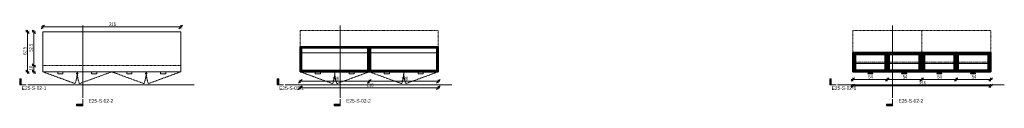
# Model space of a CAD drawing. Header units: centimetres. Extents: x 20851 to 23774, y -807 to 11852.
# Tile 4 of 4: x 21133 to 22675, y 11722 to 11852. Entities that reach past the tile are written whole.
import ezdxf

# ---------------------------------------------------------------- set-up
doc = ezdxf.new("R2010")
doc.units = ezdxf.units.CM
for name, pattern in [('Centre', [3.175, 0.635, -0.475, 1.59, -0.475]), ('Dash 1mm', [0.2, 0.1, -0.1]), ('Dash 2mm', [0.4, 0.2, -0.2])]:
    doc.linetypes.add(name, pattern=pattern)
for name, color, linetype, lineweight in [('A-ANNO-DIMS', 211, 'Continuous', 9), ('A-ANNO-DIMS-25', 211, 'Continuous', 9), ('A-DETL-HDLN', 90, 'Dash 2mm', 18), ('A-DETL-THIN', 151, 'Continuous', 18), ('A-GENM', 13, 'Continuous', 18), ('A-GENM-HDLN', 13, 'Dash 1mm', 18), ('G-ANNO-SYMB', 111, 'Continuous', 9)]:
    doc.layers.add(name, color=color, linetype=linetype, lineweight=lineweight)
doc.styles.add('Arial Narrow', font='ARIALN.TTF', dxfattribs={"height": 5.5})
doc.styles.add('Arial Narrow_1', font='ARIALN.TTF', dxfattribs={"width": 0.8, "height": 5.5})
doc.dimstyles.new('2_2mm-Centymetry-Weryfikacja', dxfattribs={"dimscale": 30.48, "dimtxt": 5.62887, "dimasz": 0.180446, "dimexe": 0.082021, "dimexo": 0.0625, "dimgap": 0, "dimtad": 1, "dimdec": 1, "dimrnd": 0.1, "dimdsep": 46, "dimtxsty": 'Arial Narrow_1', "dimblk1": 'OBLIQUE', "dimblk2": 'OBLIQUE', "dimsah": 1, "dimcen": 0.09, "dimdle": 0.082021, "dimazin": 2, "dimtfac": 1, "dimtdec": 4, "dimtix": 1, "dimtmove": 0, "dimatfit": 3, "dimfxl": 0.082021, "dimfxlon": 1, "dimtvp": 1, "dimtolj": 1, "dimtzin": 0, "dimarcsym": 2})
pattern_1 = [(45, (-13467.43, -11786.037), (-1.76776695, 1.76776695), [])]

# ---------------------------------------------------------------- blocks, each defined once
blk = doc.blocks.new('FURN_Lb_Szafka 02 - E25-S-02_Szafka-8921225-E25-S-02-1')
at = {"layer": 'A-GENM'}
for p, q in [((108, 52.5), (-108, 52.5)), ((-108, 52.5), (-108, -10)), ((108, -10), (108, 52.5)), ((-108, -10), (108, -10)), ((-84.5, -10.5), (-84.5, -10)), ((-84.5, -10.5), (-84.5, -13.3)), ((-84.5, -13.3), (-76.5, -13.3)), ((-76.5, -10), (-76.5, -10.5)), ((-76.5, -13.3), (-76.5, -10.5)), ((-55.6, -13.1), (-55.5, -13.3)), ((-54.2, -10), (-54.2, -10.5)), ((-54, -10.5), (-54, -10)), ((-54, -10), (-54, -10.5)), ((-53.8, -10.5), (-53.8, -10)), ((-52.5, -13.3), (-52.4, -13.1)), ((-31.5, -10.5), (-31.5, -10)), ((-31.5, -10.5), (-31.5, -13.3)), ((-31.5, -13.3), (-23.5, -13.3)), ((-23.5, -10), (-23.5, -10.5)), ((-23.5, -13.3), (-23.5, -10.5)), ((23.5, -10.5), (23.5, -10)), ((23.5, -10.5), (23.5, -13.3)), ((23.5, -13.3), (31.5, -13.3)), ((31.5, -10), (31.5, -10.5)), ((31.5, -13.3), (31.5, -10.5)), ((52.4, -13.1), (52.5, -13.3)), ((53.8, -10), (53.8, -10.5)), ((54, -10.5), (54, -10)), ((54, -10), (54, -10.5)), ((54.2, -10.5), (54.2, -10)), ((55.5, -13.3), (55.6, -13.1)), ((76.5, -10.5), (76.5, -10)), ((76.5, -10.5), (76.5, -13.3)), ((76.5, -13.3), (84.5, -13.3)), ((84.5, -10), (84.5, -10.5)), ((84.5, -13.3), (84.5, -10.5))]:
    blk.add_line(p, q, dxfattribs=at)
for centre, radius, start, end in [((-57.4, -10.5), 3.16, 303.5571, 0), ((-57.4, -10.5), 3.36, 303.5571, 360), ((-50.6, -10.5), 3.36, 180, 236.4429), ((-50.6, -10.5), 3.16, 180, 236.4429), ((50.6, -10.5), 3.16, 303.5571, 0), ((50.6, -10.5), 3.36, 303.5571, 360), ((57.4, -10.5), 3.36, 180, 236.4429), ((57.4, -10.5), 3.16, 180, 236.4429)]:
    blk.add_arc(centre, radius, start, end, dxfattribs=at)
at = {"layer": 'A-GENM-HDLN'}
for p, q in [((-108, -10), (-57.3, -28.5)), ((0, -10), (-50.7, -28.5)), ((0, -10), (50.7, -28.5)), ((108, -10), (57.3, -28.5))]:
    blk.add_line(p, q, dxfattribs=at)
for centre, start, end in [((-108, -10), 340, 360), ((0, -10), 180, 200), ((0, -10), 340, 360), ((108, -10), 180, 200)]:
    blk.add_arc(centre, 54, start, end, dxfattribs=at)
blk = doc.blocks.new('FURN_Lb_Szafka 02 - E25-S-02_Szafka-8921225-E25-S-02-2')
at = {"layer": 'A-GENM'}
h = blk.add_hatch(dxfattribs=at)
h.set_pattern_fill('FP_1', color=256, style=0, pattern_type=2)
h.set_pattern_definition(pattern_1)
h.paths.add_polyline_path([(-108, -8), (-106, -8), (-106, 28.9), (-108, 28.9), (-108, -6)])
h = blk.add_hatch(dxfattribs=at)
h.set_pattern_fill('FP_1', color=256, style=0, pattern_type=2)
h.set_pattern_definition(pattern_1)
h.paths.add_polyline_path([(-106, 27.7), (-2, 27.7), (-2, 28.9), (-106, 28.9)])
h = blk.add_hatch(dxfattribs=at)
h.set_pattern_fill('FP_1', color=256, style=0, pattern_type=2)
h.set_pattern_definition(pattern_1)
h.paths.add_polyline_path([(0, -8), (0, 28.9), (-2, 28.9), (-2, -8)])
h = blk.add_hatch(dxfattribs=at)
h.set_pattern_fill('FP_1', color=256, style=0, pattern_type=2)
h.set_pattern_definition(pattern_1)
h.paths.add_polyline_path([(2, -8), (2, 28.9), (0, 28.9), (0, -8)])
h = blk.add_hatch(dxfattribs=at)
h.set_pattern_fill('FP_1', color=256, style=0, pattern_type=2)
h.set_pattern_definition(pattern_1)
h.paths.add_polyline_path([(5.2, 27.7), (106, 27.7), (106, 28.9), (2, 28.9), (2, 27.7)])
h = blk.add_hatch(dxfattribs=at)
h.set_pattern_fill('FP_1', color=256, style=0, pattern_type=2)
h.set_pattern_definition(pattern_1)
h.paths.add_polyline_path([(106, -8), (108, -8), (108, 28.9), (106, 28.9), (106, -6)])
at = {"layer": 'A-GENM-HDLN', "linetype": 'Continuous'}
h = blk.add_hatch(dxfattribs=at)
h.set_pattern_fill('FP_1', color=256, style=0, pattern_type=2)
h.set_pattern_definition(pattern_1)
h.paths.add_polyline_path([(-72.2, -10), (-54, -10), (-54, -8), (-108, -8), (-108, -10), (-103.3, -10)])
h = blk.add_hatch(dxfattribs=at)
h.set_pattern_fill('FP_1', color=256, style=0, pattern_type=2)
h.set_pattern_definition(pattern_1)
h.paths.add_polyline_path([(-50.3, -10), (0, -10), (0, -8), (-54, -8), (-54, -10)])
h = blk.add_hatch(dxfattribs=at)
h.set_pattern_fill('FP_1', color=256, style=0, pattern_type=2)
h.set_pattern_definition(pattern_1)
h.paths.add_polyline_path([(5.2, -10), (54, -10), (54, -8), (0, -8), (0, -10), (4.7, -10)])
h = blk.add_hatch(dxfattribs=at)
h.set_pattern_fill('FP_1', color=256, style=0, pattern_type=2)
h.set_pattern_definition(pattern_1)
h.paths.add_polyline_path([(106, -10), (108, -10), (108, -8), (54, -8), (54, -10), (103.3, -10)])
at = {"layer": 'A-GENM', "lineweight": 35}
for p, q in [((-106, 28.9), (-108, 28.9)), ((-108, 28.9), (-108, -8)), ((-2, 28.9), (-106, 28.9)), ((-106, 28.9), (-106, 27.7)), ((-106, -8), (-106, 28.9)), ((-106, 27.7), (-2, 27.7)), ((0, 28.9), (-2, 28.9)), ((-2, 28.9), (-2, -8)), ((-2, 27.7), (-2, 28.9)), ((2, 28.9), (0, 28.9)), ((0, 28.9), (0, -8)), ((0, -8), (0, 28.9)), ((106, 28.9), (2, 28.9)), ((2, 28.9), (2, 27.7)), ((2, -8), (2, 28.9)), ((2, 27.7), (106, 27.7)), ((106, 27.7), (106, 28.9)), ((108, 28.9), (106, 28.9)), ((106, 28.9), (106, -8)), ((108, -8), (108, 28.9)), ((-54, -8), (-108, -8)), ((-108, -8), (-108, -10)), ((-108, -8), (-106, -8)), ((-108, -10), (-54, -10)), ((-54, -10), (-54, -8)), ((0, -8), (-54, -8)), ((-54, -8), (-54, -10)), ((-54, -10), (0, -10)), ((-2, -8), (0, -8)), ((0, -10), (0, -8)), ((54, -8), (0, -8)), ((0, -8), (0, -10)), ((0, -8), (2, -8)), ((0, -10), (54, -10)), ((54, -10), (54, -8)), ((108, -8), (54, -8)), ((54, -8), (54, -10)), ((54, -10), (108, -10)), ((106, -8), (108, -8)), ((108, -10), (108, -8))]:
    blk.add_line(p, q, dxfattribs=at)
at = {"layer": 'A-GENM'}
for p, q in [((-2, 19.6), (-106, 19.6)), ((106, 19.6), (2, 19.6)), ((-84.5, -10.5), (-84.5, -10)), ((-84.5, -10.5), (-84.5, -13.3)), ((-84.5, -13.3), (-76.5, -13.3)), ((-76.5, -10), (-76.5, -10.5)), ((-76.5, -13.3), (-76.5, -10.5)), ((-31.5, -10.5), (-31.5, -10)), ((-31.5, -10.5), (-31.5, -13.3)), ((-31.5, -13.3), (-23.5, -13.3)), ((-23.5, -10), (-23.5, -10.5)), ((-23.5, -13.3), (-23.5, -10.5)), ((23.5, -10.5), (23.5, -10)), ((23.5, -10.5), (23.5, -13.3)), ((23.5, -13.3), (31.5, -13.3)), ((31.5, -10), (31.5, -10.5)), ((31.5, -13.3), (31.5, -10.5)), ((76.5, -10.5), (76.5, -10)), ((76.5, -10.5), (76.5, -13.3)), ((76.5, -13.3), (84.5, -13.3)), ((84.5, -10), (84.5, -10.5)), ((84.5, -13.3), (84.5, -10.5))]:
    blk.add_line(p, q, dxfattribs=at)
at = {"layer": 'A-GENM-HDLN'}
for p, q in [((-108, -10), (-57.3, -28.5)), ((0, -10), (-50.7, -28.5)), ((0, -10), (50.7, -28.5)), ((108, -10), (57.3, -28.5))]:
    blk.add_line(p, q, dxfattribs=at)
for centre, start, end in [((-108, -10), 340, 360), ((0, -10), 180, 200), ((0, -10), 340, 360), ((108, -10), 180, 200)]:
    blk.add_arc(centre, 54, start, end, dxfattribs=at)
blk = doc.blocks.new('FURN_Lb_Szafka 02 - E25-S-02_Szafka-8921225-E25-S-02-3')
at = {"layer": 'A-GENM'}
h = blk.add_hatch(dxfattribs=at)
h.set_pattern_fill('FP_1', color=256, style=0, pattern_type=2)
h.set_pattern_definition(pattern_1)
h.paths.add_polyline_path([(-108, -8), (-106, -8), (-106, 20.2), (-108, 20.2), (-108, -6)])
h = blk.add_hatch(dxfattribs=at)
h.set_pattern_fill('FP_1', color=256, style=0, pattern_type=2)
h.set_pattern_definition(pattern_1)
h.paths.add_polyline_path([(-2, 19.1), (-2, 20.2), (-106, 20.2), (-106, 19.1)])
h = blk.add_hatch(dxfattribs=at)
h.set_pattern_fill('FP_1', color=256, style=0, pattern_type=2)
h.set_pattern_definition(pattern_1)
h.paths.add_polyline_path([(-55, -8), (-53, -8), (-53, 19.1), (-55, 19.1), (-55, -6.8)])
h = blk.add_hatch(dxfattribs=at)
h.set_pattern_fill('FP_1', color=256, style=0, pattern_type=2)
h.set_pattern_definition(pattern_1)
h.paths.add_polyline_path([(-2, -8), (0, -8), (0, 20.2), (-2, 20.2), (-2, -6)])
h = blk.add_hatch(dxfattribs=at)
h.set_pattern_fill('FP_1', color=256, style=0, pattern_type=2)
h.set_pattern_definition(pattern_1)
h.paths.add_polyline_path([(0, -8), (2, -8), (2, 20.2), (0, 20.2), (0, -6)])
h = blk.add_hatch(dxfattribs=at)
h.set_pattern_fill('FP_1', color=256, style=0, pattern_type=2)
h.set_pattern_definition(pattern_1)
h.paths.add_polyline_path([(5.2, 19.1), (106, 19.1), (106, 20.2), (2, 20.2), (2, 19.1)])
h = blk.add_hatch(dxfattribs=at)
h.set_pattern_fill('FP_1', color=256, style=0, pattern_type=2)
h.set_pattern_definition(pattern_1)
h.paths.add_polyline_path([(55, -8), (55, 19.1), (53, 19.1), (53, -8), (54, -8)])
h = blk.add_hatch(dxfattribs=at)
h.set_pattern_fill('FP_1', color=256, style=0, pattern_type=2)
h.set_pattern_definition(pattern_1)
h.paths.add_polyline_path([(106, -8), (108, -8), (108, 20.2), (106, 20.2), (106, -6)])
h = blk.add_hatch(dxfattribs=at)
h.set_pattern_fill('FP_1', color=256, style=0, pattern_type=2)
h.set_pattern_definition(pattern_1)
h.paths.add_polyline_path([(-72.2, -10), (-54, -10), (-54, -8), (-108, -8), (-108, -10), (-103.3, -10)])
h = blk.add_hatch(dxfattribs=at)
h.set_pattern_fill('FP_1', color=256, style=0, pattern_type=2)
h.set_pattern_definition(pattern_1)
h.paths.add_polyline_path([(-50.3, -10), (0, -10), (0, -8), (-54, -8), (-54, -10)])
h = blk.add_hatch(dxfattribs=at)
h.set_pattern_fill('FP_1', color=256, style=0, pattern_type=2)
h.set_pattern_definition(pattern_1)
h.paths.add_polyline_path([(5.2, -10), (54, -10), (54, -8), (0, -8), (0, -10), (4.7, -10)])
h = blk.add_hatch(dxfattribs=at)
h.set_pattern_fill('FP_1', color=256, style=0, pattern_type=2)
h.set_pattern_definition(pattern_1)
h.paths.add_polyline_path([(103.3, -10), (108, -10), (108, -8), (54, -8), (54, -10), (57.7, -10)])
at = {"layer": 'A-GENM', "lineweight": 35}
for p, q in [((-106, 20.2), (-108, 20.2)), ((-108, 20.2), (-108, -8)), ((-2, 20.2), (-106, 20.2)), ((-106, 20.2), (-106, 19.1)), ((-106, -8), (-106, 20.2)), ((-106, 19.1), (-2, 19.1)), ((-53, 19.1), (-55, 19.1)), ((-55, 19.1), (-55, -8)), ((-53, -8), (-53, 19.1)), ((0, 20.2), (-2, 20.2)), ((-2, 20.2), (-2, -8)), ((-2, 19.1), (-2, 20.2)), ((2, 20.2), (0, 20.2)), ((0, 20.2), (0, -8)), ((0, -8), (0, 20.2)), ((106, 20.2), (2, 20.2)), ((2, 20.2), (2, 19.1)), ((2, -8), (2, 20.2)), ((2, 19.1), (106, 19.1)), ((55, 19.1), (53, 19.1)), ((53, 19.1), (53, -8)), ((55, -8), (55, 19.1)), ((106, 19.1), (106, 20.2)), ((108, 20.2), (106, 20.2)), ((106, 20.2), (106, -8)), ((108, -8), (108, 20.2)), ((-54, -8), (-108, -8)), ((-108, -8), (-108, -10)), ((-108, -8), (-106, -8)), ((-108, -10), (-54, -10)), ((-76.5, -7.8), (-84.5, -7.8)), ((-84.5, -7.8), (-84.5, -8)), ((-84.5, -8), (-76.5, -8)), ((-76.5, -12.6), (-84.5, -12.6)), ((-84.5, -12.6), (-84.5, -12.9)), ((-84.5, -12.9), (-76.5, -12.9)), ((-76.5, -8), (-76.5, -7.8)), ((-76.5, -12.9), (-76.5, -12.6)), ((-55, -8), (-53, -8)), ((0, -8), (-54, -8)), ((-54, -8), (-54, -10)), ((-54, -10), (-54, -8)), ((-54, -10), (0, -10)), ((-31.5, -7.8), (-31.5, -8)), ((-23.5, -7.8), (-31.5, -7.8)), ((-31.5, -8), (-23.5, -8)), ((-31.5, -12.6), (-31.5, -12.9)), ((-23.5, -12.6), (-31.5, -12.6)), ((-31.5, -12.9), (-23.5, -12.9)), ((-23.5, -8), (-23.5, -7.8)), ((-23.5, -12.9), (-23.5, -12.6)), ((-2, -8), (0, -8)), ((54, -8), (0, -8)), ((0, -8), (0, -10)), ((0, -10), (0, -8)), ((0, -8), (2, -8)), ((0, -10), (54, -10)), ((31.5, -7.8), (23.5, -7.8)), ((23.5, -7.8), (23.5, -8)), ((23.5, -8), (31.5, -8)), ((31.5, -12.6), (23.5, -12.6)), ((23.5, -12.6), (23.5, -12.9)), ((23.5, -12.9), (31.5, -12.9)), ((31.5, -8), (31.5, -7.8)), ((31.5, -12.9), (31.5, -12.6)), ((53, -8), (55, -8)), ((54, -10), (54, -8)), ((108, -8), (54, -8)), ((54, -8), (54, -10)), ((54, -10), (108, -10)), ((76.5, -7.8), (76.5, -8)), ((84.5, -7.8), (76.5, -7.8)), ((76.5, -8), (84.5, -8)), ((76.5, -12.6), (76.5, -12.9)), ((84.5, -12.6), (76.5, -12.6)), ((76.5, -12.9), (84.5, -12.9)), ((84.5, -8), (84.5, -7.8)), ((84.5, -12.9), (84.5, -12.6)), ((106, -8), (108, -8)), ((108, -10), (108, -8))]:
    blk.add_line(p, q, dxfattribs=at)
at = {"layer": 'A-GENM'}
for p, q in [((-104.5, -8), (-104.5, 17.6)), ((-104.5, 17.6), (-103.3, 17.6)), ((-103.3, 16.5), (-103.3, 17.6)), ((-57.7, 17.6), (-103.3, 17.6)), ((-103.3, 17.6), (-103.3, -8)), ((-103.3, 16.5), (-57.7, 16.5)), ((-57.7, 17.6), (-57.7, 16.5)), ((-57.7, -8), (-57.7, 17.6)), ((-57.7, 17.6), (-56.5, 17.6)), ((-56.5, 17.6), (-56.5, -8)), ((-51.5, -8), (-51.5, 17.6)), ((-51.5, 17.6), (-50.3, 17.6)), ((-50.3, 16.5), (-50.3, 17.6)), ((-4.7, 17.6), (-50.3, 17.6)), ((-50.3, 17.6), (-50.3, -8)), ((-50.3, 16.5), (-4.7, 16.5)), ((-4.7, 17.6), (-4.7, 16.5)), ((-4.7, -8), (-4.7, 17.6)), ((-4.7, 17.6), (-3.5, 17.6)), ((-3.5, 17.6), (-3.5, -8)), ((3.5, -8), (3.5, 17.6)), ((3.5, 17.6), (4.7, 17.6)), ((4.7, 16.5), (4.7, 17.6)), ((50.3, 17.6), (4.7, 17.6)), ((4.7, 17.6), (4.7, -8)), ((4.7, 16.5), (50.3, 16.5)), ((50.3, 17.6), (50.3, 16.5)), ((50.3, -8), (50.3, 17.6)), ((50.3, 17.6), (51.5, 17.6)), ((51.5, 17.6), (51.5, -8)), ((56.5, -8), (56.5, 17.6)), ((56.5, 17.6), (57.7, 17.6)), ((57.7, 16.5), (57.7, 17.6)), ((103.3, 17.6), (57.7, 17.6)), ((57.7, 17.6), (57.7, -8)), ((57.7, 16.5), (103.3, 16.5)), ((103.3, 17.6), (103.3, 16.5)), ((103.3, -8), (103.3, 17.6)), ((103.3, 17.6), (104.5, 17.6)), ((104.5, 17.6), (104.5, -8)), ((-106, 11.6), (-104.5, 11.6)), ((-103.3, 3), (-57.7, 3)), ((-56.5, 11.6), (-55, 11.6)), ((-53, 11.6), (-51.5, 11.6)), ((-50.3, 3), (-4.7, 3)), ((-3.5, 11.6), (-2, 11.6)), ((2, 11.6), (3.5, 11.6)), ((4.7, 3), (50.3, 3)), ((51.5, 11.6), (53, 11.6)), ((55, 11.6), (56.5, 11.6)), ((57.7, 3), (103.3, 3)), ((104.5, 11.6), (106, 11.6)), ((-104.5, -6.8), (-106, -6.8)), ((-103.3, -8), (-103.3, -6.8)), ((-57.7, -6.8), (-103.3, -6.8)), ((-84.5, -12.9), (-84.5, -13.3)), ((-84.5, -13.3), (-76.5, -13.3)), ((-76.5, -13.3), (-76.5, -12.9)), ((-57.7, -6.8), (-57.7, -8)), ((-55, -6.8), (-56.5, -6.8)), ((-51.5, -6.8), (-53, -6.8)), ((-50.3, -8), (-50.3, -6.8)), ((-4.7, -6.8), (-50.3, -6.8)), ((-31.5, -12.9), (-31.5, -13.3)), ((-31.5, -13.3), (-23.5, -13.3)), ((-23.5, -13.3), (-23.5, -12.9)), ((-4.7, -6.8), (-4.7, -8)), ((-2, -6.8), (-3.5, -6.8)), ((3.5, -6.8), (2, -6.8)), ((4.7, -8), (4.7, -6.8)), ((50.3, -6.8), (4.7, -6.8)), ((23.5, -12.9), (23.5, -13.3)), ((23.5, -13.3), (31.5, -13.3)), ((31.5, -13.3), (31.5, -12.9)), ((50.3, -6.8), (50.3, -8)), ((53, -6.8), (51.5, -6.8)), ((56.5, -6.8), (55, -6.8)), ((57.7, -8), (57.7, -6.8)), ((103.3, -6.8), (57.7, -6.8)), ((76.5, -12.9), (76.5, -13.3)), ((76.5, -13.3), (84.5, -13.3)), ((84.5, -13.3), (84.5, -12.9)), ((103.3, -6.8), (103.3, -8)), ((106, -6.8), (104.5, -6.8))]:
    blk.add_line(p, q, dxfattribs=at)
at = {"layer": 'A-GENM-HDLN'}
for p, q in [((-106, 5), (-55, 5)), ((-106, -8), (-106, 5)), ((-55, 5), (-55, -8)), ((-53, 5), (-53, -8)), ((-2, 5), (-53, 5)), ((-2, -8), (-2, 5)), ((2, 5), (53, 5)), ((2, -8), (2, 5)), ((53, 5), (53, -8)), ((55, 5), (55, -8)), ((106, 5), (55, 5)), ((106, -8), (106, 5))]:
    blk.add_line(p, q, dxfattribs=at)
blk = doc.blocks.new('Section - _Znaczek-Pelny-Prawy-3044335-E25-S-02-1')
at = {"layer": 'G-ANNO-SYMB'}
blk.add_hatch(color=256, dxfattribs=at).paths.add_polyline_path([(-0.4, 0.381), (-0.4, 0), (-0.5, 0), (-0.5, 0.381)])
at = {"layer": 'G-ANNO-SYMB', "lineweight": 18}
for p, q in [((-0.4, 0.381), (-0.5, 0.381)), ((-0.5, 0.381), (-0.5, 0)), ((-0.4, 0.381), (-0.5, 0.381)), ((-0.5, 0.381), (-0.5, 0)), ((-0.5, 0), (-0.4, 0)), ((-0.4, 0.381), (-0.4, 0)), ((-0.4, 0), (-0.4, 0.381)), ((-0.5, 0), (-0.1, 0))]:
    blk.add_line(p, q, dxfattribs=at)
blk = doc.blocks.new('DIMBLOCK1-E25-S-02-1')
at = {"layer": 'A-ANNO-DIMS-25', "lineweight": 18}
for p, q in [((21155.6, 11837.2), (21152.9, 11840)), ((21155.6, 11837.2), (21158.4, 11834.5)), ((21155.6, 11784.7), (21152.9, 11787.4)), ((21155.6, 11784.7), (21158.4, 11781.9))]:
    blk.add_line(p, q, dxfattribs=at)
at = {"layer": 'A-ANNO-DIMS-25'}
for p, q in [((21155.6, 11837.2), (21153.1, 11837.2)), ((21155.6, 11839.7), (21155.6, 11784.7)), ((21155.6, 11837.2), (21158.1, 11837.2)), ((21155.6, 11784.7), (21153.1, 11784.7)), ((21155.6, 11784.7), (21158.1, 11784.7))]:
    blk.add_line(p, q, dxfattribs=at)
at = {"layer": 'A-ANNO-DIMS-25', "color": 0, "insert": (21148.5, 11806.4), "char_height": 5.5, "width": 10.936, "attachment_point": 1, "rotation": 90, "line_spacing_factor": 0.974696, "style": 'Arial Narrow_1'}
blk.add_mtext('52.5', dxfattribs=at)
blk = doc.blocks.new('_Oblique')
at = {"color": 0, "linetype": 'ByBlock', "lineweight": -2}
blk.add_line((-0.5, -0.5), (0.5, 0.5), dxfattribs=at)
blk = doc.blocks.new('DIMBLOCK2-E25-S-02-1')
at = {"layer": 'A-ANNO-DIMS-25', "lineweight": 18}
for p, q in [((21155.6, 11784.7), (21152.9, 11787.4)), ((21155.6, 11784.7), (21158.4, 11781.9)), ((21155.6, 11774.7), (21152.9, 11777.4)), ((21155.6, 11774.7), (21158.4, 11771.9))]:
    blk.add_line(p, q, dxfattribs=at)
at = {"layer": 'A-ANNO-DIMS-25'}
for p, q in [((21155.6, 11784.7), (21153.1, 11784.7)), ((21155.6, 11784.7), (21155.6, 11772.2)), ((21155.6, 11784.7), (21158.1, 11784.7)), ((21155.6, 11774.7), (21153.1, 11774.7)), ((21155.6, 11774.7), (21158.1, 11774.7))]:
    blk.add_line(p, q, dxfattribs=at)
at = {"layer": 'A-ANNO-DIMS-25', "color": 0, "insert": (21148.5, 11777.1), "char_height": 5.5, "width": 6.219, "attachment_point": 1, "rotation": 90, "line_spacing_factor": 0.974696, "style": 'Arial Narrow_1'}
blk.add_mtext('10', dxfattribs=at)
blk = doc.blocks.new('DIMBLOCK3-E25-S-02-1')
at = {"layer": 'A-ANNO-DIMS-25', "lineweight": 18}
for p, q in [((21145.6, 11837.2), (21142.9, 11840)), ((21145.6, 11837.2), (21148.4, 11834.5)), ((21145.6, 11774.7), (21142.9, 11777.4)), ((21145.6, 11774.7), (21148.4, 11771.9))]:
    blk.add_line(p, q, dxfattribs=at)
at = {"layer": 'A-ANNO-DIMS-25'}
for p, q in [((21145.6, 11837.2), (21143.1, 11837.2)), ((21145.6, 11839.7), (21145.6, 11772.2)), ((21145.6, 11837.2), (21148.1, 11837.2)), ((21145.6, 11774.7), (21143.1, 11774.7)), ((21145.6, 11774.7), (21148.1, 11774.7))]:
    blk.add_line(p, q, dxfattribs=at)
at = {"layer": 'A-ANNO-DIMS-25', "color": 0, "insert": (21138.5, 11801.4), "char_height": 5.5, "width": 10.936, "attachment_point": 1, "rotation": 90, "line_spacing_factor": 0.974696, "style": 'Arial Narrow_1'}
blk.add_mtext('62.5', dxfattribs=at)
blk = doc.blocks.new('DIMBLOCK4-E25-S-02-1')
at = {"layer": 'A-ANNO-DIMS-25', "lineweight": 18}
for p, q in [((21169.6, 11845), (21166.9, 11842.2)), ((21169.6, 11845), (21172.4, 11847.7)), ((21385.6, 11845), (21382.9, 11842.2)), ((21385.6, 11845), (21388.4, 11847.7))]:
    blk.add_line(p, q, dxfattribs=at)
at = {"layer": 'A-ANNO-DIMS-25'}
for p, q in [((21167.1, 11845), (21388.1, 11845)), ((21169.6, 11845), (21169.6, 11847.5)), ((21169.6, 11845), (21169.6, 11842.5)), ((21385.6, 11845), (21385.6, 11847.5)), ((21385.6, 11845), (21385.6, 11842.5))]:
    blk.add_line(p, q, dxfattribs=at)
at = {"layer": 'A-ANNO-DIMS-25', "color": 0, "insert": (21273.7, 11852.1), "char_height": 5.5, "width": 9.328, "attachment_point": 1, "line_spacing_factor": 0.974696, "style": 'Arial Narrow_1'}
blk.add_mtext('216', dxfattribs=at)
blk = doc.blocks.new('Section - _Znaczek-Pelny-Prawy-3044335-E25-S-02-2')
at = {"layer": 'G-ANNO-SYMB'}
blk.add_hatch(color=256, dxfattribs=at).paths.add_polyline_path([(-0.4, 0.381), (-0.4, 0), (-0.5, 0), (-0.5, 0.381)])
at = {"layer": 'G-ANNO-SYMB', "lineweight": 18}
for p, q in [((-0.4, 0.381), (-0.5, 0.381)), ((-0.5, 0.381), (-0.5, 0)), ((-0.4, 0.381), (-0.5, 0.381)), ((-0.5, 0.381), (-0.5, 0)), ((-0.5, 0), (-0.4, 0)), ((-0.4, 0.381), (-0.4, 0)), ((-0.4, 0), (-0.4, 0.381)), ((-0.5, 0), (-0.1, 0))]:
    blk.add_line(p, q, dxfattribs=at)
blk = doc.blocks.new('DIMBLOCK5-E25-S-02-2')
at = {"layer": 'A-ANNO-DIMS-25', "lineweight": 18}
for p, q in [((21572.9, 11759.8), (21570.2, 11757)), ((21572.9, 11759.8), (21575.7, 11762.5)), ((21680.9, 11759.8), (21678.2, 11757)), ((21680.9, 11759.8), (21683.7, 11762.5))]:
    blk.add_line(p, q, dxfattribs=at)
at = {"layer": 'A-ANNO-DIMS-25'}
for p, q in [((21570.4, 11759.8), (21680.9, 11759.8)), ((21572.9, 11759.8), (21572.9, 11762.3)), ((21572.9, 11759.8), (21572.9, 11757.3)), ((21680.9, 11759.8), (21680.9, 11762.3)), ((21680.9, 11759.8), (21680.9, 11757.3))]:
    blk.add_line(p, q, dxfattribs=at)
at = {"layer": 'A-ANNO-DIMS-25', "color": 0, "insert": (21623, 11766.9), "char_height": 5.5, "width": 9.328, "attachment_point": 1, "line_spacing_factor": 0.974696, "style": 'Arial Narrow_1'}
blk.add_mtext('108', dxfattribs=at)
blk = doc.blocks.new('DIMBLOCK6-E25-S-02-2')
at = {"layer": 'A-ANNO-DIMS-25', "lineweight": 18}
for p, q in [((21680.9, 11759.8), (21678.2, 11757)), ((21680.9, 11759.8), (21683.7, 11762.5)), ((21788.9, 11759.8), (21786.2, 11757)), ((21788.9, 11759.8), (21791.7, 11762.5))]:
    blk.add_line(p, q, dxfattribs=at)
at = {"layer": 'A-ANNO-DIMS-25'}
for p, q in [((21680.9, 11759.8), (21680.9, 11762.3)), ((21680.9, 11759.8), (21791.4, 11759.8)), ((21680.9, 11759.8), (21680.9, 11757.3)), ((21788.9, 11759.8), (21788.9, 11762.3)), ((21788.9, 11759.8), (21788.9, 11757.3))]:
    blk.add_line(p, q, dxfattribs=at)
at = {"layer": 'A-ANNO-DIMS-25', "color": 0, "insert": (21731, 11766.9), "char_height": 5.5, "width": 9.328, "attachment_point": 1, "line_spacing_factor": 0.974696, "style": 'Arial Narrow_1'}
blk.add_mtext('108', dxfattribs=at)
blk = doc.blocks.new('DIMBLOCK7-E25-S-02-2')
at = {"layer": 'A-ANNO-DIMS-25', "lineweight": 18}
for p, q in [((21572.9, 11749.8), (21570.2, 11747)), ((21572.9, 11749.8), (21575.7, 11752.5)), ((21788.9, 11749.8), (21786.2, 11747)), ((21788.9, 11749.8), (21791.7, 11752.5))]:
    blk.add_line(p, q, dxfattribs=at)
at = {"layer": 'A-ANNO-DIMS-25'}
for p, q in [((21570.4, 11749.8), (21791.4, 11749.8)), ((21572.9, 11749.8), (21572.9, 11752.3)), ((21572.9, 11749.8), (21572.9, 11747.3)), ((21788.9, 11749.8), (21788.9, 11752.3)), ((21788.9, 11749.8), (21788.9, 11747.3))]:
    blk.add_line(p, q, dxfattribs=at)
at = {"layer": 'A-ANNO-DIMS-25', "color": 0, "insert": (21677, 11756.9), "char_height": 5.5, "width": 9.328, "attachment_point": 1, "line_spacing_factor": 0.974696, "style": 'Arial Narrow_1'}
blk.add_mtext('216', dxfattribs=at)
blk = doc.blocks.new('Section - _Znaczek-Pelny-Prawy-3044335-E25-S-02-3')
at = {"layer": 'G-ANNO-SYMB'}
blk.add_hatch(color=256, dxfattribs=at).paths.add_polyline_path([(-0.4, 0.381), (-0.4, 0), (-0.5, 0), (-0.5, 0.381)])
at = {"layer": 'G-ANNO-SYMB', "lineweight": 18}
for p, q in [((-0.4, 0.381), (-0.5, 0.381)), ((-0.5, 0.381), (-0.5, 0)), ((-0.4, 0.381), (-0.5, 0.381)), ((-0.5, 0.381), (-0.5, 0)), ((-0.5, 0), (-0.4, 0)), ((-0.4, 0.381), (-0.4, 0)), ((-0.4, 0), (-0.4, 0.381)), ((-0.5, 0), (-0.1, 0))]:
    blk.add_line(p, q, dxfattribs=at)
blk = doc.blocks.new('DIMBLOCK19-E25-S-02-3')
at = {"layer": 'A-ANNO-DIMS-25', "lineweight": 18}
for p, q in [((22438, 11762.6), (22440.8, 11765.4)), ((22492, 11762.6), (22494.8, 11765.4)), ((22438, 11762.6), (22435.3, 11759.9)), ((22492, 11762.6), (22489.3, 11759.9))]:
    blk.add_line(p, q, dxfattribs=at)
at = {"layer": 'A-ANNO-DIMS-25'}
for p, q in [((22438, 11762.6), (22438, 11765.1)), ((22492, 11762.6), (22492, 11765.1)), ((22435.5, 11762.6), (22492, 11762.6)), ((22438, 11762.6), (22438, 11760.1)), ((22492, 11762.6), (22492, 11760.1))]:
    blk.add_line(p, q, dxfattribs=at)
at = {"layer": 'A-ANNO-DIMS-25', "color": 0, "insert": (22462.4, 11769.7), "char_height": 5.5, "width": 6.219, "attachment_point": 1, "line_spacing_factor": 0.974696, "style": 'Arial Narrow_1'}
blk.add_mtext('54', dxfattribs=at)
blk = doc.blocks.new('DIMBLOCK20-E25-S-02-3')
at = {"layer": 'A-ANNO-DIMS-25', "lineweight": 18}
for p, q in [((22492, 11762.6), (22494.8, 11765.4)), ((22546, 11762.6), (22548.8, 11765.4)), ((22492, 11762.6), (22489.3, 11759.9)), ((22546, 11762.6), (22543.3, 11759.9))]:
    blk.add_line(p, q, dxfattribs=at)
at = {"layer": 'A-ANNO-DIMS-25'}
for p, q in [((22492, 11762.6), (22492, 11765.1)), ((22546, 11762.6), (22546, 11765.1)), ((22492, 11762.6), (22546, 11762.6)), ((22492, 11762.6), (22492, 11760.1)), ((22546, 11762.6), (22546, 11760.1))]:
    blk.add_line(p, q, dxfattribs=at)
at = {"layer": 'A-ANNO-DIMS-25', "color": 0, "insert": (22516.4, 11769.7), "char_height": 5.5, "width": 6.219, "attachment_point": 1, "line_spacing_factor": 0.974696, "style": 'Arial Narrow_1'}
blk.add_mtext('54', dxfattribs=at)
blk = doc.blocks.new('DIMBLOCK21-E25-S-02-3')
at = {"layer": 'A-ANNO-DIMS-25', "lineweight": 18}
for p, q in [((22546, 11762.6), (22548.8, 11765.4)), ((22600, 11762.6), (22602.8, 11765.4)), ((22546, 11762.6), (22543.3, 11759.9)), ((22600, 11762.6), (22597.3, 11759.9))]:
    blk.add_line(p, q, dxfattribs=at)
at = {"layer": 'A-ANNO-DIMS-25'}
for p, q in [((22546, 11762.6), (22546, 11765.1)), ((22600, 11762.6), (22600, 11765.1)), ((22546, 11762.6), (22600, 11762.6)), ((22546, 11762.6), (22546, 11760.1)), ((22600, 11762.6), (22600, 11760.1))]:
    blk.add_line(p, q, dxfattribs=at)
at = {"layer": 'A-ANNO-DIMS-25', "color": 0, "insert": (22570.4, 11769.7), "char_height": 5.5, "width": 6.219, "attachment_point": 1, "line_spacing_factor": 0.974696, "style": 'Arial Narrow_1'}
blk.add_mtext('54', dxfattribs=at)
blk = doc.blocks.new('DIMBLOCK22-E25-S-02-3')
at = {"layer": 'A-ANNO-DIMS-25', "lineweight": 18}
for p, q in [((22600, 11762.6), (22602.8, 11765.4)), ((22654, 11762.6), (22656.8, 11765.4)), ((22600, 11762.6), (22597.3, 11759.9)), ((22654, 11762.6), (22651.3, 11759.9))]:
    blk.add_line(p, q, dxfattribs=at)
at = {"layer": 'A-ANNO-DIMS-25'}
for p, q in [((22600, 11762.6), (22600, 11765.1)), ((22654, 11762.6), (22654, 11765.1)), ((22600, 11762.6), (22656.5, 11762.6)), ((22600, 11762.6), (22600, 11760.1)), ((22654, 11762.6), (22654, 11760.1))]:
    blk.add_line(p, q, dxfattribs=at)
at = {"layer": 'A-ANNO-DIMS-25', "color": 0, "insert": (22624.4, 11769.7), "char_height": 5.5, "width": 6.219, "attachment_point": 1, "line_spacing_factor": 0.974696, "style": 'Arial Narrow_1'}
blk.add_mtext('54', dxfattribs=at)
blk = doc.blocks.new('DIMBLOCK23-E25-S-02-3')
at = {"layer": 'A-ANNO-DIMS-25', "lineweight": 18}
for p, q in [((22438, 11752.6), (22435.3, 11749.9)), ((22438, 11752.6), (22440.8, 11755.4)), ((22654, 11752.6), (22651.3, 11749.9)), ((22654, 11752.6), (22656.8, 11755.4))]:
    blk.add_line(p, q, dxfattribs=at)
at = {"layer": 'A-ANNO-DIMS-25'}
for p, q in [((22435.5, 11752.6), (22656.5, 11752.6)), ((22438, 11752.6), (22438, 11755.1)), ((22438, 11752.6), (22438, 11750.1)), ((22654, 11752.6), (22654, 11755.1)), ((22654, 11752.6), (22654, 11750.1))]:
    blk.add_line(p, q, dxfattribs=at)
at = {"layer": 'A-ANNO-DIMS-25', "color": 0, "insert": (22542.1, 11759.7), "char_height": 5.5, "width": 9.328, "attachment_point": 1, "line_spacing_factor": 0.974696, "style": 'Arial Narrow_1'}
blk.add_mtext('216', dxfattribs=at)

msp = doc.modelspace()

# ---------------------------------------------------------------- linework, layer by layer
at = {"layer": 'A-DETL-HDLN'}
for p, q in [((21572.9, 11774.69), (21572.9, 11839.48)), ((21572.9, 11839.48), (21788.9, 11839.48)), ((21788.9, 11839.48), (21788.9, 11774.69)), ((22438.01, 11774.69), (22438.01, 11839.48)), ((22438.01, 11839.48), (22654.01, 11839.48)), ((22546.01, 11774.69), (22546.01, 11839.48)), ((22654.01, 11839.48), (22654.01, 11774.69)), ((21169.62, 11784.69), (21385.62, 11784.69))]:
    msp.add_line(p, q, dxfattribs=at)
at = {"layer": 'A-DETL-THIN'}
msp.add_line((21169.62, 11774.69), (21169.62, 11784.69), dxfattribs=at)
at = {"layer": 'G-ANNO-SYMB', "linetype": 'Centre'}
for p, q in [((21232.12, 11734.13), (21232.12, 11847.09)), ((21635.4, 11734.13), (21635.4, 11847.09)), ((22500.52, 11734.13), (22500.52, 11847.09)), ((21146, 11754.04), (21406.97, 11754.04)), ((21549.28, 11754.04), (21810.25, 11754.04)), ((22414.39, 11754.04), (22675.36, 11754.04))]:
    msp.add_line(p, q, dxfattribs=at)

# ---------------------------------------------------------------- block references
at = {"layer": 'A-GENM'}
for name, p in [('FURN_Lb_Szafka 02 - E25-S-02_Szafka-8921225-E25-S-02-1', (21277.62, 11784.69)), ('FURN_Lb_Szafka 02 - E25-S-02_Szafka-8921225-E25-S-02-2', (21680.9, 11784.69)), ('FURN_Lb_Szafka 02 - E25-S-02_Szafka-8921225-E25-S-02-3', (22546.01, 11784.69))]:
    msp.add_blockref(name, p, dxfattribs=at)
at = {"layer": 'G-ANNO-SYMB', "lineweight": 18, "xscale": 24.99999999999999, "yscale": 24.99999999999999, "zscale": 24.99999999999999}
for name, p in [('Section - _Znaczek-Pelny-Prawy-3044335-E25-S-02-1', (21146, 11754.04)), ('Section - _Znaczek-Pelny-Prawy-3044335-E25-S-02-2', (21549.28, 11754.04)), ('Section - _Znaczek-Pelny-Prawy-3044335-E25-S-02-3', (22414.39, 11754.04))]:
    msp.add_blockref(name, p, dxfattribs=at)
at = {"layer": 'G-ANNO-SYMB', "lineweight": 18, "xscale": 24.99999999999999, "yscale": 24.99999999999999, "zscale": 24.99999999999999, "rotation": 90}
for name, p in [('Section - _Znaczek-Pelny-Prawy-3044335-E25-S-02-1', (21232.12, 11734.13)), ('Section - _Znaczek-Pelny-Prawy-3044335-E25-S-02-2', (21635.4, 11734.13)), ('Section - _Znaczek-Pelny-Prawy-3044335-E25-S-02-3', (22500.52, 11734.13))]:
    msp.add_blockref(name, p, dxfattribs=at)

# ---------------------------------------------------------------- texts
at = {"layer": 'G-ANNO-SYMB', "char_height": 5.5, "width": 38.2806, "attachment_point": 1, "style": 'Arial Narrow'}
for s, insert in [('E25-S-02-1', (21136.64, 11751.88)), ('E25-S-02-1', (21539.92, 11751.88)), ('E25-S-02-1', (22405.03, 11751.88)), ('E25-S-02-2', (21241.44, 11731.94)), ('E25-S-02-2', (21644.72, 11731.94)), ('E25-S-02-2', (22509.84, 11731.94))]:
    msp.add_mtext(s, dxfattribs=dict(at, insert=insert))

# ---------------------------------------------------------------- dimensions: what is measured, and where the dimension line sits
at = {"layer": 'A-ANNO-DIMS'}
for base, p1, p2, override, picture, middle in [((21385.62, 11844.99), (21169.62, 11842.49), (21385.62, 11842.49), {"dimpost": '<>', "dimfxl": 216}, 'DIMBLOCK4-E25-S-02-1', (21277.62, 11847.8)), ((21680.9, 11759.78), (21572.9, 11762.28), (21680.9, 11762.28), {"dimpost": '<>', "dimfxl": 108}, 'DIMBLOCK5-E25-S-02-2', (21626.9, 11762.59)), ((21788.9, 11759.78), (21680.9, 11762.28), (21788.9, 11762.28), {"dimpost": '<>', "dimfxl": 108}, 'DIMBLOCK6-E25-S-02-2', (21734.9, 11762.59)), ((22492.01, 11762.63), (22438.01, 11765.13), (22492.01, 11765.13), {"dimpost": '<>', "dimfxl": 54}, 'DIMBLOCK19-E25-S-02-3', (22465.01, 11765.43)), ((22546.01, 11762.63), (22492.01, 11765.13), (22546.01, 11765.13), {"dimpost": '<>', "dimfxl": 54}, 'DIMBLOCK20-E25-S-02-3', (22519.01, 11765.43)), ((22600.01, 11762.63), (22546.01, 11765.13), (22600.01, 11765.13), {"dimpost": '<>', "dimfxl": 54}, 'DIMBLOCK21-E25-S-02-3', (22573.01, 11765.43)), ((22654.01, 11762.63), (22600.01, 11765.13), (22654.01, 11765.13), {"dimpost": '<>', "dimfxl": 54}, 'DIMBLOCK22-E25-S-02-3', (22627.01, 11765.43)), ((21788.9, 11749.78), (21572.9, 11752.28), (21788.9, 11752.28), {"dimpost": '<>', "dimfxl": 216}, 'DIMBLOCK7-E25-S-02-2', (21680.9, 11752.59)), ((22654.01, 11752.63), (22438.01, 11755.13), (22654.01, 11755.13), {"dimpost": '<>', "dimfxl": 216}, 'DIMBLOCK23-E25-S-02-3', (22546.01, 11755.44))]:
    dim = msp.add_linear_dim(base=base, p1=p1, p2=p2, dimstyle='2_2mm-Centymetry-Weryfikacja', override=override, dxfattribs=at)
    dim.commit()
    dim.dimension.update_dxf_attribs({"geometry": picture, "text_midpoint": middle})
for base, p1, p2, override, picture, middle in [((21145.61, 11774.69), (21148.11, 11837.23), (21148.11, 11774.69), {"dimpost": '<>', "dimfxl": 62.538874}, 'DIMBLOCK3-E25-S-02-1', (21142.8, 11805.96)), ((21155.61, 11784.69), (21158.11, 11837.23), (21158.11, 11784.69), {"dimpost": '<>', "dimfxl": 52.538874}, 'DIMBLOCK1-E25-S-02-1', (21152.8, 11810.96)), ((21155.61, 11774.69), (21158.11, 11784.69), (21158.11, 11774.69), {"dimpost": '<>', "dimfxl": 10}, 'DIMBLOCK2-E25-S-02-1', (21152.8, 11779.69))]:
    dim = msp.add_linear_dim(base=base, p1=p1, p2=p2, angle=90, dimstyle='2_2mm-Centymetry-Weryfikacja', override=override, dxfattribs=at)
    dim.commit()
    dim.dimension.update_dxf_attribs({"geometry": picture, "text_midpoint": middle})

doc.saveas('drawing.dxf')
